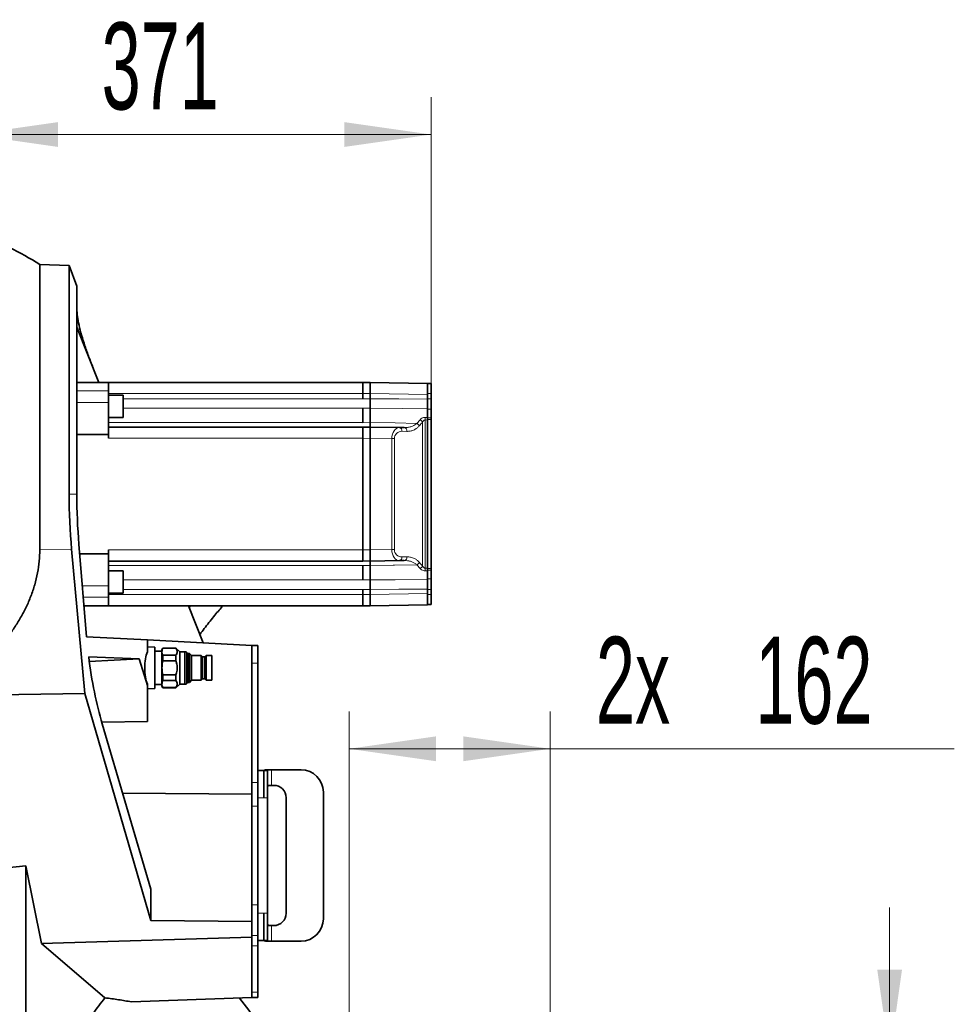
# Model space of a CAD drawing. Header units: millimetres. Extents: x 0 to 12118, y 0 to 8400.
# Tile 34 of 127: x 4549 to 5302, y 3733 to 4526. Entities that reach past the tile are written whole.
import ezdxf

# ---------------------------------------------------------------- set-up
doc = ezdxf.new("R2010")
doc.units = ezdxf.units.MM
doc.header["$LTSCALE"] = 20
doc.styles.add('SLDTEXTSTYLE0', font='TXT', dxfattribs={"width": 0.605})
doc.dimstyles.new('SLDDIMSTYLE0', dxfattribs={"dimtxt": 70, "dimasz": 70, "dimexe": 0, "dimexo": 0.0625, "dimgap": 17.5, "dimtad": 1, "dimdec": 0, "dimrnd": 1e-09, "dimzin": 12, "dimdsep": 46, "dimtxsty": 'SLDTEXTSTYLE0', "dimsah": 1, "dimcen": 0.09, "dimadec": 0, "dimazin": 3, "dimtfac": 1, "dimtofl": 0, "dimtmove": 0, "dimatfit": 3, "dimfxl": 1, "dimfrac": 2, "dimtolj": 1, "dimtzin": 12, "dimarcsym": 0})
doc.dimstyles.new('SLDDIMSTYLE1', dxfattribs={"dimtxt": 70, "dimasz": 70, "dimexe": 0, "dimexo": 0.0625, "dimgap": 17.5, "dimtad": 1, "dimdec": 1, "dimrnd": 1e-09, "dimzin": 12, "dimdsep": 46, "dimtxsty": 'SLDTEXTSTYLE0', "dimsah": 1, "dimcen": 0.09, "dimadec": 0, "dimazin": 3, "dimtfac": 1, "dimtmove": 0, "dimatfit": 0, "dimfxl": 1, "dimfrac": 2, "dimtolj": 1, "dimtzin": 12, "dimarcsym": 0})
doc.dimstyles.new('SLDDIMSTYLE2', dxfattribs={"dimtxt": 70, "dimasz": 70, "dimexe": 0, "dimexo": 0.0625, "dimgap": 17.5, "dimtad": 1, "dimdec": 1, "dimrnd": 1e-09, "dimzin": 12, "dimdsep": 46, "dimtxsty": 'SLDTEXTSTYLE0', "dimsah": 1, "dimcen": 0.09, "dimadec": 0, "dimazin": 3, "dimtfac": 1, "dimtofl": 0, "dimtmove": 0, "dimatfit": 3, "dimfxl": 1, "dimfrac": 2, "dimtolj": 1, "dimtzin": 12, "dimarcsym": 0})

# ---------------------------------------------------------------- blocks, each defined once
blk = doc.blocks.new('_D_32')
at = {"color": 7, "linetype": 'Continuous', "lineweight": 0}
for p, q in [((4366.69, 4562.87), (4366.69, 4640.89)), ((4509.69, 3835.54), (4509.69, 4640.89)), ((4366.69, 4610.89), (4246.69, 4610.89)), ((4509.69, 4610.89), (4366.69, 4610.89)), ((4509.69, 4610.89), (4819.8, 4610.89))]:
    blk.add_line(p, q, dxfattribs=at)
at = {"color": 7, "linetype": 'Continuous', "lineweight": 18}
for centre, start, end in [((4754.14, 4664.61), 153.43495, 206.56505), ((4699.69, 4664.61), 333.43495, 26.56505)]:
    blk.add_arc(centre, 120.11, start, end, dxfattribs=at)
for points in [[(4366.69, 4610.89), (4296.69, 4620.89), (4296.69, 4600.89)], [(4509.69, 4610.89), (4579.69, 4600.89), (4579.69, 4620.89)]]:
    blk.add_solid(points, dxfattribs=at)
at = {"color": 7, "linetype": 'Continuous', "lineweight": 18, "insert": (4646.71, 4701.13), "char_height": 70, "attachment_point": 1, "style": 'SLDTEXTSTYLE0'}
blk.add_mtext('143', dxfattribs=at)
blk = doc.blocks.new('_D_33')
at = {"color": 7, "linetype": 'Continuous', "lineweight": 0}
for p, q in [((4509.69, 3835.54), (4509.69, 4463.51)), ((4880.19, 4207.87), (4880.19, 4463.51)), ((4880.19, 4433.51), (4509.69, 4433.51))]:
    blk.add_line(p, q, dxfattribs=at)
at = {"color": 7, "linetype": 'Continuous', "lineweight": 18}
for points in [[(4509.69, 4433.51), (4579.69, 4423.51), (4579.69, 4443.51)], [(4880.19, 4433.51), (4810.19, 4443.51), (4810.19, 4423.51)]]:
    blk.add_solid(points, dxfattribs=at)
at = {"color": 7, "linetype": 'Continuous', "lineweight": 18, "insert": (4614.73, 4523.75), "char_height": 70, "attachment_point": 1, "style": 'SLDTEXTSTYLE0'}
blk.add_mtext('371', dxfattribs=at)
blk = doc.blocks.new('_D_37')
at = {"color": 7, "linetype": 'Continuous', "lineweight": 0}
for p, q in [((5249.69, 3690.86), (5249.69, 3810.86)), ((4980.18, 3690.86), (5279.69, 3690.86)), ((5249.69, 3363.87), (5249.69, 3690.86)), ((4842.65, 3363.87), (5279.69, 3363.87)), ((5249.69, 3363.87), (5249.69, 3243.87))]:
    blk.add_line(p, q, dxfattribs=at)
at = {"color": 7, "linetype": 'Continuous', "lineweight": 18}
for points in [[(5249.69, 3690.86), (5259.69, 3760.86), (5239.69, 3760.86)], [(5249.69, 3363.87), (5239.69, 3293.87), (5259.69, 3293.87)]]:
    blk.add_solid(points, dxfattribs=at)
at = {"color": 7, "linetype": 'Continuous', "lineweight": 18, "char_height": 70, "attachment_point": 1, "rotation": 90, "style": 'SLDTEXTSTYLE0'}
for s, insert in [('327', (5159.46, 3511.32)), ('2x', (5159.46, 3382.99))]:
    blk.add_mtext(s, dxfattribs=dict(at, insert=insert))
blk = doc.blocks.new('_D_38')
at = {"color": 7, "linetype": 'Continuous', "lineweight": 0}
for p, q in [((4814.15, 3694.86), (4814.15, 3968.7)), ((4976.18, 3694.86), (4976.18, 3968.7)), ((4976.18, 3938.7), (4814.15, 3938.7)), ((4976.18, 3938.7), (5301.79, 3938.7))]:
    blk.add_line(p, q, dxfattribs=at)
at = {"color": 7, "linetype": 'Continuous', "lineweight": 18}
for points in [[(4814.15, 3938.7), (4884.15, 3928.7), (4884.15, 3948.7)], [(4976.18, 3938.7), (4906.18, 3948.7), (4906.18, 3928.7)]]:
    blk.add_solid(points, dxfattribs=at)
at = {"color": 7, "linetype": 'Continuous', "lineweight": 18, "char_height": 70, "attachment_point": 1, "style": 'SLDTEXTSTYLE0'}
for s, insert in [('2x', (5013.04, 4028.93)), ('162', (5141.38, 4028.93))]:
    blk.add_mtext(s, dxfattribs=dict(at, insert=insert))

msp = doc.modelspace()

# ---------------------------------------------------------------- linework, layer by layer
at = {"color": 7, "linetype": 'Continuous', "lineweight": 35}
for p, q in [((4588.584452, 4328.115795), (4564.935576, 4328.941632)), ((4564.935576, 4328.941632), (4564.935576, 4099.232595)), ((4594.731291, 4311.227492), (4588.584452, 4328.115795)), ((4588.584452, 4143.870777), (4588.584452, 4328.115795)), ((4594.731291, 4311.227492), (4594.731291, 4143.870777)), ((4594.731291, 4278.383055), (4612.556344, 4233.870777)), ((4620.19209, 4233.870777), (4594.731291, 4233.870777)), ((4620.19209, 4233.870777), (4620.19209, 4226.937713)), ((4825.19209, 4233.870777), (4620.19209, 4233.870777)), ((4825.19209, 4224.870777), (4825.19209, 4233.870777)), ((4825.19209, 4233.766046), (4831.19209, 4233.870777)), ((4831.19209, 4224.872148), (4831.19209, 4233.870777)), ((4831.19209, 4233.870777), (4877.19209, 4233.067844)), ((4877.19209, 4233.067844), (4877.19209, 4232.601656)), ((4880.19209, 4232.870777), (4877.19209, 4232.870777)), ((4877.19209, 4232.601656), (4877.19209, 4226.928325)), ((4880.19209, 4232.870777), (4880.19209, 4224.870777)), ((4620.19209, 4226.937713), (4620.19209, 4217.745325)), ((4632.19209, 4223.581455), (4620.19209, 4223.581455)), ((4632.19209, 4223.581455), (4632.19209, 4205.581455)), ((4825.19209, 4220.708268), (4825.19209, 4224.870777)), ((4831.19209, 4224.872148), (4831.19209, 4220.707554)), ((4877.19209, 4226.928325), (4877.19209, 4224.069215)), ((4877.19209, 4224.069215), (4877.19209, 4220.330434)), ((4880.19209, 4224.870777), (4880.19209, 4220.708268)), ((4880.19209, 4220.708268), (4880.19209, 4212.256144)), ((4620.19209, 4217.745325), (4620.19209, 4191.870777)), ((4825.19209, 4201.470777), (4825.19209, 4213.024519)), ((4831.19209, 4213.02493), (4831.19209, 4201.470283)), ((4877.19209, 4212.623635), (4877.19209, 4205.625632)), ((4880.19209, 4212.256144), (4880.19209, 4205.250087)), ((4620.19209, 4205.581455), (4632.19209, 4205.581455)), ((4880.19209, 4205.250087), (4880.19209, 4203.870777)), ((4880.19209, 4203.870777), (4880.19209, 4083.870777)), ((4825.19209, 4197.870777), (4620.19209, 4197.870777)), ((4825.19209, 4188.870777), (4825.19209, 4197.870777)), ((4825.19209, 4197.766046), (4831.19209, 4197.870777)), ((4831.19209, 4188.872148), (4831.19209, 4197.870777)), ((4831.19209, 4197.870777), (4854.659493, 4197.461152)), ((4854.659493, 4197.461152), (4858.639257, 4197.391685)), ((4877.19209, 4084.19263), (4877.19209, 4203.548923)), ((4620.19209, 4191.870777), (4594.731291, 4191.870777)), ((4620.19209, 4191.870777), (4620.19209, 4188.870777)), ((4825.19209, 4098.870777), (4825.19209, 4188.870777)), ((4831.19209, 4188.872148), (4831.19209, 4098.869406)), ((4596.493362, 4103.523392), (4602.592569, 4029.002069)), ((4601.234423, 3983.306999), (4590.589005, 4099.448667)), ((4620.19209, 4095.870777), (4597.119691, 4095.870777)), ((4620.19209, 4098.870777), (4620.19209, 4095.870777)), ((4620.19209, 4095.870777), (4620.19209, 4069.996229)), ((4825.19209, 4089.870777), (4825.19209, 4098.870777)), ((4831.19209, 4089.870777), (4831.19209, 4098.869406)), ((4825.19209, 4089.870777), (4620.19209, 4089.870777)), ((4831.19209, 4089.870777), (4825.19209, 4089.975507)), ((4825.19209, 4074.717035), (4825.19209, 4086.270777)), ((4854.659493, 4090.280402), (4831.19209, 4089.870777)), ((4831.19209, 4086.27127), (4831.19209, 4074.716624)), ((4858.639257, 4090.349869), (4854.659493, 4090.280402)), ((4632.19209, 4082.160099), (4620.19209, 4082.160099)), ((4632.19209, 4082.160099), (4632.19209, 4064.160099)), ((4877.19209, 4082.115922), (4877.19209, 4075.117919)), ((4880.19209, 4083.870777), (4880.19209, 4082.491466)), ((4880.19209, 4082.491466), (4880.19209, 4075.48541)), ((4620.19209, 4069.996229), (4620.19209, 4060.803841)), ((4880.19209, 4075.48541), (4880.19209, 4067.033286)), ((4620.19209, 4064.160099), (4632.19209, 4064.160099)), ((4825.19209, 4062.870777), (4825.19209, 4067.033286)), ((4825.19209, 4053.870777), (4825.19209, 4062.870777)), ((4831.19209, 4067.034), (4831.19209, 4062.869406)), ((4831.19209, 4062.869406), (4831.19209, 4053.870777)), ((4877.19209, 4067.41112), (4877.19209, 4063.672339)), ((4877.19209, 4063.672339), (4877.19209, 4060.813229)), ((4880.19209, 4067.033286), (4880.19209, 4062.870777)), ((4880.19209, 4062.870777), (4880.19209, 4054.870777)), ((4620.19209, 4053.870777), (4600.557186, 4053.870777)), ((4620.19209, 4060.803841), (4620.19209, 4053.870777)), ((4825.19209, 4053.870777), (4620.19209, 4053.870777)), ((4684.637792, 4053.870777), (4696.56879, 4024.076984)), ((4831.19209, 4053.870777), (4825.19209, 4053.975507)), ((4877.19209, 4054.67371), (4831.19209, 4053.870777)), ((4877.19209, 4060.813229), (4877.19209, 4055.139897)), ((4877.19209, 4055.139897), (4877.19209, 4054.67371)), ((4880.19209, 4054.870777), (4877.19209, 4054.870777)), ((4602.592569, 4029.002069), (4651.640482, 4026.431577)), ((4651.640482, 4016.832258), (4651.640482, 4026.431577)), ((4651.640482, 4026.431577), (4735.69209, 4022.026619)), ((4735.69209, 4007.570413), (4735.69209, 4022.026619)), ((4740.69209, 4022.026619), (4735.69209, 4022.026619)), ((4740.69209, 4007.570413), (4740.69209, 4022.026619)), ((4657.640482, 4020.55633), (4651.640482, 4020.870777)), ((4657.640482, 3987.185223), (4657.640482, 4020.55633)), ((4663.140482, 4017.370777), (4657.640482, 4017.370777)), ((4663.949883, 4019.870777), (4663.140482, 4018.468853)), ((4663.140482, 4018.468853), (4663.140482, 3989.272701)), ((4674.640482, 4019.870777), (4663.949883, 4019.870777)), ((4663.949883, 4019.870777), (4663.949883, 4019.64504)), ((4663.949883, 4019.64504), (4674.640482, 4019.64504)), ((4663.949883, 4014.077276), (4663.949883, 4009.438541)), ((4674.640482, 4014.077276), (4663.949883, 4014.077276)), ((4677.640482, 4016.870777), (4674.640482, 4019.870777)), ((4674.640482, 4019.64504), (4674.640482, 4019.870777)), ((4674.640482, 4009.438541), (4674.640482, 4014.077276)), ((4681.597709, 4016.870777), (4677.640482, 4016.870777)), ((4677.640482, 4003.870777), (4677.640482, 4016.870777)), ((4682.71924, 4016.869694), (4681.597709, 4016.870777)), ((4684.070652, 4015.518281), (4682.71924, 4016.869694)), ((4682.71924, 4016.869694), (4682.71924, 3990.87186)), ((4685.490482, 4015.518281), (4684.070652, 4015.518281)), ((4684.070652, 4015.518281), (4684.070652, 3992.223273)), ((4687.149619, 4013.745777), (4685.490482, 4015.518281)), ((4685.490482, 4015.518281), (4685.490482, 3992.223273)), ((4694.973474, 4013.78442), (4687.149619, 4013.745777)), ((4687.149619, 4013.745777), (4687.149619, 3993.995777)), ((4696.062526, 4012.674695), (4694.973474, 4013.78442)), ((4694.973474, 4013.78442), (4694.973474, 3993.957133)), ((4698.953683, 4013.745777), (4697.862268, 4012.674695)), ((4703.640482, 4013.745777), (4698.953683, 4013.745777)), ((4698.953683, 4013.745777), (4698.953683, 3993.995777)), ((4703.640482, 4013.745777), (4703.640482, 3993.995777)), ((4644.994858, 4011.102213), (4604.312782, 4012.872058)), ((4604.811192, 4009.030543), (4644.994858, 4011.102213)), ((4644.994858, 4011.102213), (4651.640482, 3989.624423)), ((4663.949883, 4009.438541), (4674.640482, 4009.438541)), ((4697.862268, 4012.674695), (4696.062526, 4012.674695)), ((4696.062526, 4012.674695), (4696.062526, 3995.066859)), ((4697.862268, 4012.674695), (4697.862268, 3995.066859)), ((4735.69209, 3911.664857), (4735.69209, 4007.570413)), ((4740.69209, 3911.664857), (4740.69209, 4007.570413)), ((4674.640482, 3998.303012), (4663.949883, 3998.303012)), ((4663.949883, 3998.303012), (4663.949883, 3993.664278)), ((4674.640482, 3993.664278), (4674.640482, 3998.303012)), ((4677.640482, 3990.870777), (4677.640482, 4003.870777)), ((4651.640482, 3989.624423), (4651.640482, 3990.909295)), ((4651.640482, 3989.624423), (4651.640482, 3960.617858)), ((4657.640482, 3990.370777), (4663.140482, 3990.370777)), ((4663.949883, 3993.664278), (4674.640482, 3993.664278)), ((4674.640482, 3987.870777), (4677.640482, 3990.870777)), ((4677.640482, 3990.870777), (4681.597709, 3990.870777)), ((4681.597709, 3990.870777), (4682.71924, 3990.87186)), ((4682.71924, 3990.87186), (4684.070652, 3992.223273)), ((4684.070652, 3992.223273), (4685.490482, 3992.223273)), ((4685.490482, 3992.223273), (4687.149619, 3993.995777)), ((4687.149619, 3993.995777), (4694.973474, 3993.957133)), ((4694.973474, 3993.957133), (4696.062526, 3995.066859)), ((4696.062526, 3995.066859), (4697.862268, 3995.066859)), ((4697.862268, 3995.066859), (4698.953683, 3993.995777)), ((4698.953683, 3993.995777), (4703.640482, 3993.995777)), ((4601.234423, 3983.306999), (4515.69209, 3981.964912)), ((4654.400781, 3800.423046), (4601.234423, 3983.306999)), ((4651.640482, 3986.870777), (4657.640482, 3987.185223)), ((4663.140482, 3989.272701), (4663.949883, 3987.870777)), ((4663.949883, 3988.096514), (4663.949883, 3987.870777)), ((4674.640482, 3988.096514), (4663.949883, 3988.096514)), ((4663.949883, 3987.870777), (4674.640482, 3987.870777)), ((4674.640482, 3987.870777), (4674.640482, 3988.096514)), ((4651.640482, 3960.617858), (4614.801436, 3960.170831)), ((4615.223623, 3958.721668), (4654.400781, 3825.672271)), ((4745.49209, 3921.262871), (4740.69209, 3921.262871)), ((4745.49209, 3921.200282), (4745.49209, 3921.262871)), ((4745.49209, 3921.200282), (4745.49209, 3899.262871)), ((4745.49209, 3921.200282), (4748.49209, 3921.200282)), ((4748.49209, 3921.200282), (4748.49209, 3899.262871)), ((4748.830094, 3921.762871), (4750.161092, 3921.762871)), ((4751.49209, 3921.762871), (4750.161092, 3921.762871)), ((4775.423507, 3921.762871), (4751.49209, 3921.762871)), ((4735.69209, 3902.202668), (4735.69209, 3911.664857)), ((4740.69209, 3892.357511), (4740.69209, 3911.664857)), ((4631.639822, 3902.970679), (4735.69209, 3902.202668)), ((4750.161092, 3909.262871), (4751.49209, 3909.262871)), ((4753.423507, 3909.262871), (4751.49209, 3909.262871)), ((4793.423507, 3801.762871), (4793.423507, 3903.762871)), ((4735.69209, 3902.202668), (4735.69209, 3892.357511)), ((4748.49209, 3899.262871), (4748.49209, 3806.262871)), ((4763.423507, 3806.262871), (4763.423507, 3899.262871)), ((4735.69209, 3812.885548), (4735.69209, 3892.357511)), ((4740.69209, 3812.885548), (4740.69209, 3892.357511)), ((4509.69209, 3839.906617), (4553.69209, 3844.539063)), ((4553.69209, 3844.539063), (4566.269106, 3781.925493)), ((4553.69209, 3844.539063), (4553.69209, 3724.870777)), ((4654.400781, 3800.423046), (4654.400781, 3825.672271)), ((4735.69209, 3812.885548), (4735.69209, 3799.595947)), ((4735.69209, 3799.595947), (4654.400781, 3800.423046)), ((4735.69209, 3799.595947), (4735.69209, 3786.907905)), ((4745.49209, 3806.262871), (4745.49209, 3784.32546)), ((4748.49209, 3806.262871), (4748.49209, 3784.32546)), ((4751.49209, 3796.262871), (4750.161092, 3796.262871)), ((4751.49209, 3796.262871), (4753.423507, 3796.262871)), ((4735.69209, 3786.907905), (4566.269106, 3781.925493)), ((4735.69209, 3786.907905), (4735.69209, 3780.083282)), ((4740.69209, 3780.083282), (4740.69209, 3788.192306)), ((4740.69209, 3784.262871), (4745.49209, 3784.262871)), ((4748.49209, 3784.32546), (4745.49209, 3784.32546)), ((4745.49209, 3784.262871), (4745.49209, 3784.32546)), ((4748.830094, 3783.762871), (4750.161092, 3783.762871)), ((4750.161092, 3783.762871), (4751.49209, 3783.762871)), ((4751.49209, 3783.762871), (4775.423507, 3783.762871)), ((4566.269106, 3781.925493), (4617.429274, 3738.086814)), ((4735.69209, 3742.783169), (4735.69209, 3780.083282)), ((4740.69209, 3742.783169), (4740.69209, 3780.083282)), ((4735.69209, 3738.262871), (4638.815576, 3734.879868)), ((4735.69209, 3742.783169), (4735.69209, 3738.262871)), ((4740.69209, 3738.262871), (4735.69209, 3738.262871)), ((4740.69209, 3738.262871), (4740.69209, 3742.783169))]:
    msp.add_line(p, q, dxfattribs=at)
at = {"color": 8, "linetype": 'Continuous', "lineweight": 18}
for p, q in [((4620.19209, 4226.937713), (4594.731291, 4226.937713)), ((4825.19209, 4224.870777), (4620.19209, 4224.870777)), ((4632.19209, 4220.708268), (4825.19209, 4220.708268)), ((4831.19209, 4224.872148), (4825.19209, 4224.767417)), ((4877.19209, 4224.069215), (4831.19209, 4224.872148)), ((4880.19209, 4224.870777), (4877.19209, 4224.870777)), ((4880.19209, 4220.708268), (4877.19209, 4220.708268)), ((4620.19209, 4217.745325), (4594.731291, 4217.745325)), ((4632.19209, 4213.024519), (4825.19209, 4213.024519)), ((4831.19209, 4213.02493), (4825.19209, 4212.972703)), ((4880.19209, 4212.256144), (4877.19209, 4212.256144)), ((4868.735151, 4200.838711), (4871.266058, 4203.795192)), ((4875.403984, 4205.637868), (4877.19209, 4205.625632)), ((4880.19209, 4205.250087), (4877.19209, 4205.250087)), ((4880.19209, 4203.870777), (4877.19209, 4203.870777)), ((4825.19209, 4201.470777), (4620.19209, 4201.470777)), ((4825.19209, 4201.369327), (4831.19209, 4201.470283)), ((4873.335021, 4085.959181), (4873.335021, 4201.782372)), ((4875.403984, 4203.561474), (4875.403984, 4084.18008)), ((4825.19209, 4188.870777), (4620.19209, 4188.870777)), ((4831.19209, 4188.872148), (4825.19209, 4188.767417)), ((4848.553832, 4188.569097), (4831.19209, 4188.872148)), ((4848.553832, 4099.172456), (4848.553832, 4188.569097)), ((4848.553832, 4188.569097), (4850.622796, 4188.569097)), ((4850.622796, 4188.569097), (4850.622796, 4099.172456)), ((4860.708221, 4194.392142), (4856.728456, 4194.461609)), ((4588.584452, 4143.870777), (4594.731291, 4143.870777)), ((4590.589005, 4099.448667), (4564.935576, 4099.232595)), ((4825.19209, 4098.870777), (4620.19209, 4098.870777)), ((4825.19209, 4098.974136), (4831.19209, 4098.869406)), ((4831.19209, 4098.869406), (4848.553832, 4099.172456)), ((4848.553832, 4099.172456), (4850.622796, 4099.172456)), ((4856.728456, 4093.279945), (4860.708221, 4093.349412)), ((4620.19209, 4086.270777), (4825.19209, 4086.270777)), ((4831.19209, 4086.27127), (4825.19209, 4086.372227)), ((4871.266058, 4083.946361), (4868.735151, 4086.902843)), ((4877.19209, 4082.115922), (4875.403984, 4082.103686)), ((4880.19209, 4083.870777), (4877.19209, 4083.870777)), ((4880.19209, 4082.491466), (4877.19209, 4082.491466)), ((4620.19209, 4069.996229), (4599.237397, 4069.996229)), ((4825.19209, 4074.717035), (4632.19209, 4074.717035)), ((4825.19209, 4074.76885), (4831.19209, 4074.716624)), ((4880.19209, 4075.48541), (4877.19209, 4075.48541)), ((4825.19209, 4062.870777), (4620.19209, 4062.870777)), ((4632.19209, 4067.033286), (4825.19209, 4067.033286)), ((4825.19209, 4062.974136), (4831.19209, 4062.869406)), ((4831.19209, 4062.869406), (4877.19209, 4063.672339)), ((4880.19209, 4067.033286), (4877.19209, 4067.033286)), ((4880.19209, 4062.870777), (4877.19209, 4062.870777)), ((4620.19209, 4060.803841), (4599.989749, 4060.803841)), ((4681.597709, 4016.870777), (4681.597709, 3990.870777)), ((4740.69209, 4007.570413), (4735.69209, 4007.570413)), ((4751.49209, 3921.762871), (4751.49209, 3909.262871)), ((4740.69209, 3911.664857), (4735.69209, 3911.664857)), ((4745.49209, 3899.262871), (4740.69209, 3899.262871)), ((4748.49209, 3899.262871), (4745.49209, 3899.262871)), ((4740.69209, 3892.357511), (4735.69209, 3892.357511)), ((4740.69209, 3812.885548), (4735.69209, 3812.885548)), ((4745.49209, 3806.262871), (4740.69209, 3806.262871)), ((4748.49209, 3806.262871), (4745.49209, 3806.262871)), ((4751.49209, 3796.262871), (4751.49209, 3783.762871)), ((4740.69209, 3788.192306), (4735.69209, 3788.192306)), ((4740.69209, 3780.083282), (4735.69209, 3780.083282)), ((4740.69209, 3742.783169), (4735.69209, 3742.783169))]:
    msp.add_line(p, q, dxfattribs=at)
at = {"color": 8, "linetype": 'Continuous', "lineweight": 18, "flags": 128}
for points in [[(4825.19209, 4220.65847), (4828.150543, 4220.682676), (4831.19209, 4220.707554)], [(4831.19209, 4220.707554), (4854.233836, 4220.518884), (4877.19209, 4220.330434)], [(4877.19209, 4212.623635), (4857.195681, 4212.798333), (4831.19209, 4213.02493)], [(4831.19209, 4201.470283), (4851.188502, 4201.133853), (4868.735151, 4200.838711)], [(4877.19209, 4203.548923), (4875.683812, 4203.55951), (4875.403984, 4203.561474)], [(4868.735151, 4086.902843), (4850.634894, 4086.598388), (4849.51844, 4086.579606), (4831.19209, 4086.27127)], [(4875.403984, 4084.18008), (4875.683812, 4084.182044), (4877.19209, 4084.19263)], [(4831.19209, 4074.716624), (4851.188502, 4074.890816), (4877.19209, 4075.117919)], [(4831.19209, 4067.034), (4828.150543, 4067.058878), (4825.19209, 4067.083084)], [(4877.19209, 4067.41112), (4854.233836, 4067.22267), (4831.19209, 4067.034)]]:
    msp.add_lwpolyline(points, dxfattribs=at)
at = {"color": 7, "linetype": 'Continuous', "lineweight": 35}
for centre, radius, start, end in [((4307.720604, 3900.175427), 500, 59.040640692, 65.421285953), ((4775.423507, 3903.762871), 18, 0, 90), ((4753.423507, 3899.262871), 10, 0, 90), ((4753.423507, 3806.262871), 10, 270, 0), ((4775.423507, 3801.762871), 18, 270, 0), ((3858.014534, 3067.9509), 1096.273138, 35.076179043, 37.672296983)]:
    msp.add_arc(centre, radius, start, end, dxfattribs=at)
at = {"color": 8, "linetype": 'Continuous', "lineweight": 18}
for centre, radius, start, end in [((4868.915221, 4199.309038), 5.064782, 29.231513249, 62.344536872), ((4744.563208, 4204.599671), 130.844896, 359.545378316, 0.454621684), ((4854.092281, 4194.856597), 2.665602, 351.478550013, 77.714123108), ((4858.072045, 4194.78713), 2.665602, 351.478550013, 77.714123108), ((4866.354203, 4196.18771), 5.22501, 31.607750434, 62.891113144), ((4854.092281, 4092.884957), 2.665602, 282.285876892, 8.521449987), ((4858.072045, 4092.954424), 2.665602, 282.285876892, 8.521449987), ((4866.354203, 4091.553844), 5.22501, 297.108886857, 328.392249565), ((4868.915221, 4088.432516), 5.064782, 297.655463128, 330.768486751), ((4744.563208, 4083.141883), 130.844896, 359.545378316, 0.454621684)]:
    msp.add_arc(centre, radius, start, end, dxfattribs=at)
for centre, major_axis, ratio, start_param, end_param in [((4854.608996, 4188.460662), (-0.037645, 9.001074), 0.6727278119, 6.268629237, 7.8391209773), ((4935.832855, 4143.870777), (85.210059, 0), 0.9998476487, 2.3941888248, 2.438982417), ((4856.730317, 4188.460662), (5.643148, -2.395374), 0.9751955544, 1.9635715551, 3.5340632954), ((4854.608996, 4099.280891), (0.037645, 9.001074), 0.6727278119, 1.5856569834, 3.1561487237), ((4856.730317, 4099.280891), (5.643148, 2.395374), 0.9751955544, 2.7491220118, 4.3196137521), ((4935.832855, 4143.870777), (85.210059, 0), 0.9998476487, 3.8442028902, 3.8889964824)]:
    msp.add_ellipse(centre, major_axis=major_axis, ratio=ratio, start_param=start_param, end_param=end_param, dxfattribs=at)
at = {"color": 7, "linetype": 'Continuous', "lineweight": 35}
for centre, major_axis, ratio, start_param, end_param in [((4654.802515, 4143.870777), (0, 181.917936), 0.363999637, 1.5707963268, 1.817478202), ((4656.828653, 4143.870777), (0, 170.580059), 0.3640364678, 1.5707963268, 1.809589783), ((4655.527543, 4003.870777), (0, 16.793232), 0.3640364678, 0.6890856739, 2.4525069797), ((4665.644004, 4070.752191), (0, 178.140676), 0.3640364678, 1.9017155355, 2.2509184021)]:
    msp.add_ellipse(centre, major_axis=major_axis, ratio=ratio, start_param=start_param, end_param=end_param, dxfattribs=at)
for points, knots in [([(4607.281912, 4247.041956), (4606.041798, 4250.209871), (4603.561695, 4256.545386), (4600.469273, 4265.512133), (4597.929972, 4273.995562), (4596.099146, 4281.747766), (4594.946071, 4288.737233), (4594.80309, 4292.654237), (4594.731291, 4294.621173)], [0, 0, 0, 0, 0.16503376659, 0.33005106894, 0.5000168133, 0.66996641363, 0.83427251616, 1, 1, 1, 1]), ([(4831.19209, 4213.02493), (4831.19209, 4213.485704), (4831.19209, 4214.715343), (4831.19209, 4217.342519), (4831.19209, 4219.585877), (4831.19209, 4220.707554)], [0, 0, 0, 0, 0.2305598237, 0.6152802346, 1, 1, 1, 1]), ([(4877.19209, 4220.330434), (4877.19209, 4219.208786), (4877.19209, 4216.965488), (4877.19209, 4214.326584), (4877.19209, 4213.091739), (4877.19209, 4212.623635)], [0, 0, 0, 0, 0.38306652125, 0.7661336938, 1, 1, 1, 1]), ([(4877.19209, 4205.625632), (4877.19209, 4205.320784), (4877.19209, 4204.746597), (4877.19209, 4203.974234), (4877.19209, 4203.593868), (4877.19209, 4203.548923)], [0, 0, 0, 0, 0.4995240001, 0.9408625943, 1, 1, 1, 1]), ([(4831.19209, 4197.870777), (4831.19209, 4197.912461), (4831.19209, 4198.023703), (4831.19209, 4199.099976), (4831.19209, 4200.680181), (4831.19209, 4201.470283)], [0, 0, 0, 0, 0.2305598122, 0.6152802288, 1, 1, 1, 1]), ([(4564.935576, 4099.232595), (4564.847108, 4096.08091), (4564.670166, 4089.777365), (4563.255615, 4080.286795), (4560.989967, 4070.845669), (4557.866483, 4061.634546), (4554.027137, 4052.803175), (4549.544365, 4044.312402), (4544.42367, 4036.088361), (4538.995907, 4028.533127), (4533.437077, 4021.651776), (4527.8328, 4015.378769), (4521.936664, 4009.326308), (4517.77364, 4005.496056), (4515.69209, 4003.580896)], [0, 0, 0, 0, 0.08614642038, 0.17229758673, 0.26138412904, 0.35048323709, 0.43648025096, 0.52248864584, 0.61029173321, 0.69810453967, 0.77323798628, 0.84837515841, 0.92418621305, 1, 1, 1, 1]), ([(4831.19209, 4086.27127), (4831.19209, 4086.759345), (4831.19209, 4088.061838), (4831.19209, 4089.534342), (4831.19209, 4089.758632), (4831.19209, 4089.870777)], [0, 0, 0, 0, 0.2305598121, 0.6152802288, 1, 1, 1, 1]), ([(4877.19209, 4084.19263), (4877.19209, 4083.810673), (4877.19209, 4083.09125), (4877.19209, 4082.427267), (4877.19209, 4082.148823), (4877.19209, 4082.115922)], [0, 0, 0, 0, 0.4995240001, 0.9408625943, 1, 1, 1, 1]), ([(4831.19209, 4067.034), (4831.19209, 4067.703919), (4831.19209, 4069.49169), (4831.19209, 4072.304511), (4831.19209, 4073.912587), (4831.19209, 4074.716624)], [0, 0, 0, 0, 0.2305598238, 0.6152802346, 1, 1, 1, 1]), ([(4877.19209, 4075.117919), (4877.19209, 4074.31688), (4877.19209, 4072.714801), (4877.19209, 4069.894007), (4877.19209, 4068.093619), (4877.19209, 4067.41112)], [0, 0, 0, 0, 0.3830644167, 0.7661294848, 1, 1, 1, 1]), ([(4686.407924, 4053.870777), (4686.339917, 4053.788948), (4685.941203, 4053.309194), (4685.547998, 4052.818915), (4685.221859, 4052.412259)], [0, 0, 0, 0, 0.1705637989, 1, 1, 1, 1]), ([(4693.861344, 4030.837952), (4694.152276, 4031.228909), (4695.63045, 4033.215292), (4698.365927, 4036.769853), (4702.096045, 4041.532055), (4705.807576, 4046.11743), (4709.266933, 4050.245673), (4711.454828, 4052.730362), (4712.459022, 4053.870777)], [0, 0, 0, 0, 0.0480609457, 0.2441887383, 0.4483081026, 0.6560553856, 0.8421373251, 1, 1, 1, 1]), ([(4663.949883, 4019.64504), (4663.721628, 4018.936657), (4663.25941, 4017.502171), (4663.403943, 4015.621144), (4663.804755, 4014.487684), (4663.949883, 4014.077276)], [0, 0, 0, 0, 0.38360978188, 0.77681461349, 1, 1, 1, 1]), ([(4674.640482, 4014.077276), (4674.922878, 4014.539464), (4675.49592, 4015.477344), (4675.723661, 4016.913139), (4675.451153, 4018.325482), (4674.913209, 4019.201112), (4674.640482, 4019.64504)], [0, 0, 0, 0, 0.2547838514, 0.5170109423, 0.7551335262, 1, 1, 1, 1]), ([(4663.949883, 4009.438541), (4663.866725, 4008.996496), (4663.525564, 4007.18298), (4663.260331, 4003.903067), (4663.516143, 4000.61179), (4663.86508, 3998.754412), (4663.949883, 3998.303012)], [0, 0, 0, 0, 0.1204217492, 0.494036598, 0.8770352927, 1, 1, 1, 1]), ([(4674.640482, 3998.303012), (4674.806468, 3998.816401), (4675.206277, 4000.052989), (4675.592337, 4002.100181), (4675.692088, 4004.486055), (4675.403864, 4006.972145), (4674.896966, 4008.609871), (4674.640482, 4009.438541)], [0, 0, 0, 0, 0.14244617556, 0.34310739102, 0.54792627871, 0.771256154, 1, 1, 1, 1]), ([(4663.949883, 3993.664278), (4663.721628, 3992.955895), (4663.25941, 3991.521409), (4663.403943, 3989.640382), (4663.804755, 3988.506922), (4663.949883, 3988.096514)], [0, 0, 0, 0, 0.3836097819, 0.7768146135, 1, 1, 1, 1]), ([(4674.640482, 3988.096514), (4674.922878, 3988.558702), (4675.49592, 3989.496582), (4675.723661, 3990.932377), (4675.451153, 3992.34472), (4674.913209, 3993.22035), (4674.640482, 3993.664278)], [0, 0, 0, 0, 0.2547838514, 0.5170109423, 0.7551335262, 1, 1, 1, 1]), ([(4748.830094, 3921.762871), (4748.331258, 3921.743335), (4747.346805, 3921.70478), (4746.291734, 3921.585017), (4745.615096, 3921.425134), (4745.53273, 3921.27457), (4745.49209, 3921.200282)], [0, 0, 0, 0, 0.26010973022, 0.5133272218, 0.75987631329, 1, 1, 1, 1]), ([(4750.161092, 3921.762871), (4749.911512, 3921.743295), (4749.417811, 3921.704573), (4748.890144, 3921.58456), (4748.552574, 3921.423935), (4748.512146, 3921.274444), (4748.49209, 3921.200282)], [0, 0, 0, 0, 0.257562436, 0.5094898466, 0.756659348, 1, 1, 1, 1]), ([(4748.49209, 3907.923125), (4748.512049, 3908.12957), (4748.547851, 3908.49988), (4748.846694, 3908.929657), (4749.347756, 3909.158612), (4749.865502, 3909.22498), (4750.161092, 3909.262871)], [0, 0, 0, 0, 0.27932623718, 0.5010382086, 0.71513378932, 1, 1, 1, 1]), ([(4740.69209, 3788.192306), (4740.69209, 3789.297593), (4740.69209, 3791.501034), (4740.69209, 3795.721406), (4740.69209, 3800.715642), (4740.69209, 3806.509843), (4740.69209, 3810.760821), (4740.69209, 3812.885548)], [0, 0, 0, 0, 0.1873376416, 0.3734662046, 0.5606078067, 0.7803825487, 1, 1, 1, 1]), ([(4750.161092, 3796.262871), (4749.877771, 3796.291728), (4749.357159, 3796.344754), (4748.860336, 3796.58625), (4748.552687, 3797.030717), (4748.51431, 3797.392911), (4748.49209, 3797.602617)], [0, 0, 0, 0, 0.27181038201, 0.49946031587, 0.71019465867, 1, 1, 1, 1]), ([(4745.49209, 3784.32546), (4745.541938, 3784.246301), (4745.63962, 3784.091179), (4746.395338, 3783.924129), (4747.457039, 3783.806873), (4748.378997, 3783.777327), (4748.830094, 3783.762871)], [0, 0, 0, 0, 0.2658759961, 0.5210178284, 0.7656431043, 1, 1, 1, 1]), ([(4748.49209, 3784.32546), (4748.516745, 3784.246423), (4748.564842, 3784.092241), (4748.941861, 3783.924636), (4749.472833, 3783.807065), (4749.935377, 3783.777364), (4750.161092, 3783.762871)], [0, 0, 0, 0, 0.268989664, 0.5247336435, 0.7680766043, 1, 1, 1, 1]), ([(4617.429274, 3738.086814), (4615.753413, 3735.959773), (4612.400008, 3731.703556), (4609.093468, 3727.149132), (4607.439369, 3724.870777)], [0, 0, 0, 0, 0.4997491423, 1, 1, 1, 1]), ([(4617.429274, 3738.086814), (4621.055455, 3737.597062), (4628.315503, 3736.616519), (4635.313082, 3735.45916), (4638.815576, 3734.879868)], [0, 0, 0, 0, 0.499470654, 1, 1, 1, 1])]:
    msp.add_open_spline(points, degree=3, knots=knots, dxfattribs=at)
at = {"color": 8, "linetype": 'Continuous', "lineweight": 18}
for points, knots in [([(4875.403984, 4205.637868), (4874.935781, 4205.604925), (4873.923668, 4205.533714), (4872.428393, 4204.896007), (4871.680864, 4204.188043), (4871.266058, 4203.795192)], [0, 0, 0, 0, 0.27700958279, 0.59881083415, 1, 1, 1, 1]), ([(4858.639257, 4197.391685), (4859.046291, 4197.393419), (4860.371922, 4197.399069), (4862.628919, 4197.713044), (4865.046575, 4198.485822), (4867.112603, 4199.527039), (4868.190806, 4200.398661), (4868.735151, 4200.838711)], [0, 0, 0, 0, 0.1149193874, 0.3742708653, 0.6387880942, 0.8176372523, 1, 1, 1, 1]), ([(4870.804114, 4198.926143), (4870.279038, 4198.370199), (4869.21514, 4197.243759), (4867.1714, 4195.88112), (4864.732972, 4194.842316), (4862.467566, 4194.411226), (4861.114606, 4194.39655), (4860.708221, 4194.392142)], [0, 0, 0, 0, 0.1818477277, 0.368455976, 0.6241313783, 0.8871011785, 1, 1, 1, 1]), ([(4873.335021, 4201.782372), (4873.531526, 4202.154339), (4873.86407, 4202.783814), (4874.556853, 4203.368231), (4875.083711, 4203.549744), (4875.323841, 4203.558539), (4875.403984, 4203.561474)], [0, 0, 0, 0, 0.4500395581, 0.7615955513, 0.9204317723, 1, 1, 1, 1]), ([(4860.708221, 4093.349412), (4861.717191, 4093.301546), (4863.765453, 4093.204374), (4866.505367, 4092.209318), (4868.908688, 4090.780153), (4870.166047, 4089.476812), (4870.804114, 4088.815411)], [0, 0, 0, 0, 0.2798782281, 0.5681671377, 0.7808591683, 1, 1, 1, 1]), ([(4868.735151, 4086.902843), (4868.107638, 4087.401447), (4866.833748, 4088.413644), (4864.646588, 4089.407737), (4862.312432, 4090.077026), (4860.278535, 4090.342964), (4859.048274, 4090.348146), (4858.639257, 4090.349869)], [0, 0, 0, 0, 0.2090823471, 0.4244499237, 0.6526543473, 0.8845202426, 1, 1, 1, 1]), ([(4873.335021, 4085.959181), (4873.522309, 4085.602792), (4873.841197, 4084.995984), (4874.461081, 4084.449029), (4874.977295, 4084.215172), (4875.246902, 4084.192999), (4875.403984, 4084.18008)], [0, 0, 0, 0, 0.43073388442, 0.73339141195, 0.84466513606, 1, 1, 1, 1]), ([(4871.266058, 4083.946361), (4871.660124, 4083.570823), (4872.372217, 4082.892212), (4873.839387, 4082.226948), (4874.883041, 4082.144727), (4875.403984, 4082.103686)], [0, 0, 0, 0, 0.3829439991, 0.6919944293, 1, 1, 1, 1])]:
    msp.add_open_spline(points, degree=3, knots=knots, dxfattribs=at)

# ---------------------------------------------------------------- dimensions: what is measured, and where the dimension line sits
at = {"color": 7, "linetype": 'Continuous', "lineweight": 18}
for base, p1, p2, text, dimstyle, picture, middle in [((4366.69209, 4610.892947), (4509.69209, 3831.542557), (4366.69209, 4558.870777), '(<>)', 'SLDDIMSTYLE1', '_D_32', (4726.913585, 4610.892947)), ((4814.154758, 3938.697011), (4976.179118, 3690.856586), (4814.154758, 3690.856586), '2x <>', 'SLDDIMSTYLE2', '_D_38', (5157.4182, 3938.697011))]:
    dim = msp.add_linear_dim(base=base, p1=p1, p2=p2, text=text, dimstyle=dimstyle, dxfattribs=at)
    dim.commit()
    dim.dimension.update_dxf_attribs({"geometry": picture, "text_midpoint": middle, "dimtype": 160})
dim = msp.add_linear_dim(base=(4509.6920902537, 4433.511855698), p1=(4880.1920902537, 4203.8707768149), p2=(4509.6920902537, 3831.5425571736), dimstyle='SLDDIMSTYLE0', dxfattribs=at)
dim.commit()
dim.dimension.update_dxf_attribs({"geometry": '_D_33', "text_midpoint": (4694.9420902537, 4433.511855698), "dimtype": 160})
dim = msp.add_linear_dim(base=(5249.69209, 3690.856586), p1=(4838.646074, 3363.870777), p2=(4976.179118, 3690.856586), angle=90, text='2x <>', dimstyle='SLDDIMSTYLE1', dxfattribs=at)
dim.commit()
dim.dimension.update_dxf_attribs({"geometry": '_D_37', "text_midpoint": (5249.69209, 3527.363681), "dimtype": 160})

doc.saveas('drawing.dxf')
